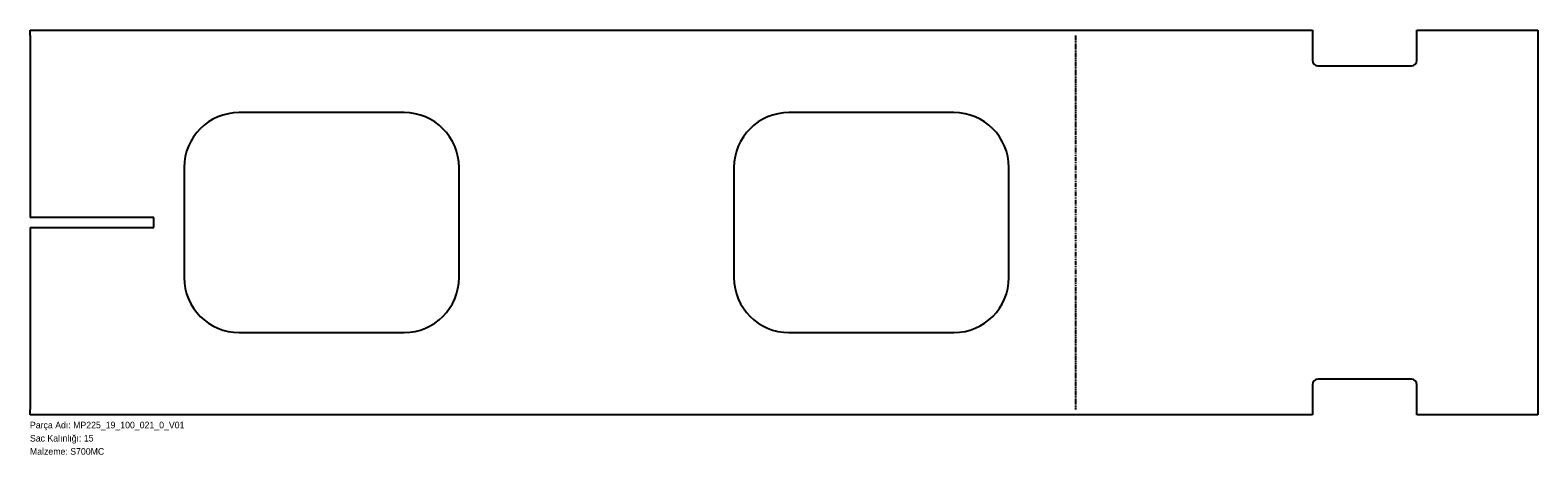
# Model space of a CAD drawing. Header units: millimetres. Extents: x 0 to 2742, y -72 to 700.
import ezdxf

# ---------------------------------------------------------------- set-up
doc = ezdxf.new("R2010")
doc.units = ezdxf.units.MM
for name, pattern in [('SLD-İki-Kısa-Kesik-Çizgili-Uzun-Kesik-Çizgi', [15.748, 8.128, -1.524, 1.524, -1.524, 1.524, -1.524]), ('SLD-Katı', [0]), ('SLD-Sürekli', [0])]:
    doc.linetypes.add(name, pattern=pattern)
doc.layers.add('METIN', color=96, linetype='SLD-Katı')
doc.styles.add('SLDTEXTSTYLE0', font='ARIAL.TTF', dxfattribs={"width": 0.948, "bigfont": 'bigfont'})
doc.styles.add('SLDTEXTSTYLE1', font='ARIAL.TTF', dxfattribs={"width": 0.948})

msp = doc.modelspace()

# ---------------------------------------------------------------- linework, layer by layer
at = {"color": 7, "linetype": 'SLD-Sürekli', "lineweight": 25}
for p, q in [((0.4, 690.4), (0.4, 700.4)), ((0.4, 700.4), (1893.74916, 700.4)), ((0.4, 690.4), (0.4, 359.4)), ((1893.74916, 700.4), (1908.998974, 700.4)), ((1908.998974, 700.4), (2332.348135, 700.4)), ((2332.348135, 700.4), (2332.348135, 690.4)), ((2332.348135, 690.4), (2332.348135, 645.4)), ((2522.348135, 690.4), (2522.348135, 700.4)), ((2522.348135, 700.4), (2742.348135, 700.4)), ((2522.348135, 645.4), (2522.348135, 690.4)), ((2742.348135, 700.4), (2742.348135, 690.4)), ((2742.348135, 690.4), (2742.348135, 10.4)), ((2342.348135, 635.4), (2512.348135, 635.4)), ((680.4, 550.4), (380.4, 550.4)), ((1680.4, 550.4), (1380.4, 550.4)), ((280.4, 450.4), (280.4, 250.4)), ((780.4, 250.4), (780.4, 450.4)), ((1280.4, 450.4), (1280.4, 250.4)), ((1780.4, 250.4), (1780.4, 450.4)), ((225.4, 359.4), (0.4, 359.4)), ((225.4, 341.4), (225.4, 359.4)), ((0.4, 341.4), (0.4, 10.4)), ((0.4, 341.4), (225.4, 341.4)), ((380.4, 150.4), (680.4, 150.4)), ((1380.4, 150.4), (1680.4, 150.4)), ((2332.348135, 55.4), (2332.348135, 10.4)), ((2512.348135, 65.4), (2342.348135, 65.4)), ((2522.348135, 10.4), (2522.348135, 55.4)), ((0.4, 0.4), (0.4, 10.4)), ((1893.74916, 0.4), (0.4, 0.4)), ((1908.998974, 0.4), (1893.74916, 0.4)), ((2332.348135, 0.4), (1908.998974, 0.4)), ((2332.348135, 10.4), (2332.348135, 0.4)), ((2522.348135, 0.4), (2522.348135, 10.4)), ((2742.348135, 0.4), (2522.348135, 0.4)), ((2742.348135, 10.4), (2742.348135, 0.4))]:
    msp.add_line(p, q, dxfattribs=at)
at = {"color": 7, "linetype": 'SLD-İki-Kısa-Kesik-Çizgili-Uzun-Kesik-Çizgi'}
msp.add_line((1901.374067, 690.4), (1901.374067, 10.4), dxfattribs=at)
at = {"color": 7, "linetype": 'SLD-Sürekli', "lineweight": 25}
for centre, radius, start, end in [((2342.348135, 645.4), 10, 180, 270), ((2512.348135, 645.4), 10, 270, 0), ((380.4, 450.4), 100, 90, 180), ((680.4, 450.4), 100, 0, 90), ((1380.4, 450.4), 100, 90, 180), ((1680.4, 450.4), 100, 0, 90), ((380.4, 250.4), 100, 180, 270), ((680.4, 250.4), 100, 270, 0), ((1380.4, 250.4), 100, 180, 270), ((1680.4, 250.4), 100, 270, 0), ((2342.348135, 55.4), 10, 90, 180), ((2512.348135, 55.4), 10, 0, 90)]:
    msp.add_arc(centre, radius, start, end, dxfattribs=at)

# ---------------------------------------------------------------- texts
at = {"layer": 'METIN', "char_height": 12, "attachment_point": 1}
for s, insert, style in [('Parça Adı: MP225_19_100_021_0_V01', (0, -12.031187), 'SLDTEXTSTYLE0'), ('Sac Kalınlığı: 15', (0, -36.031187), 'SLDTEXTSTYLE0'), ('Malzeme: S700MC', (0, -60.031187), 'SLDTEXTSTYLE1')]:
    msp.add_mtext(s, dxfattribs=dict(at, insert=insert, style=style))

doc.saveas('drawing.dxf')
